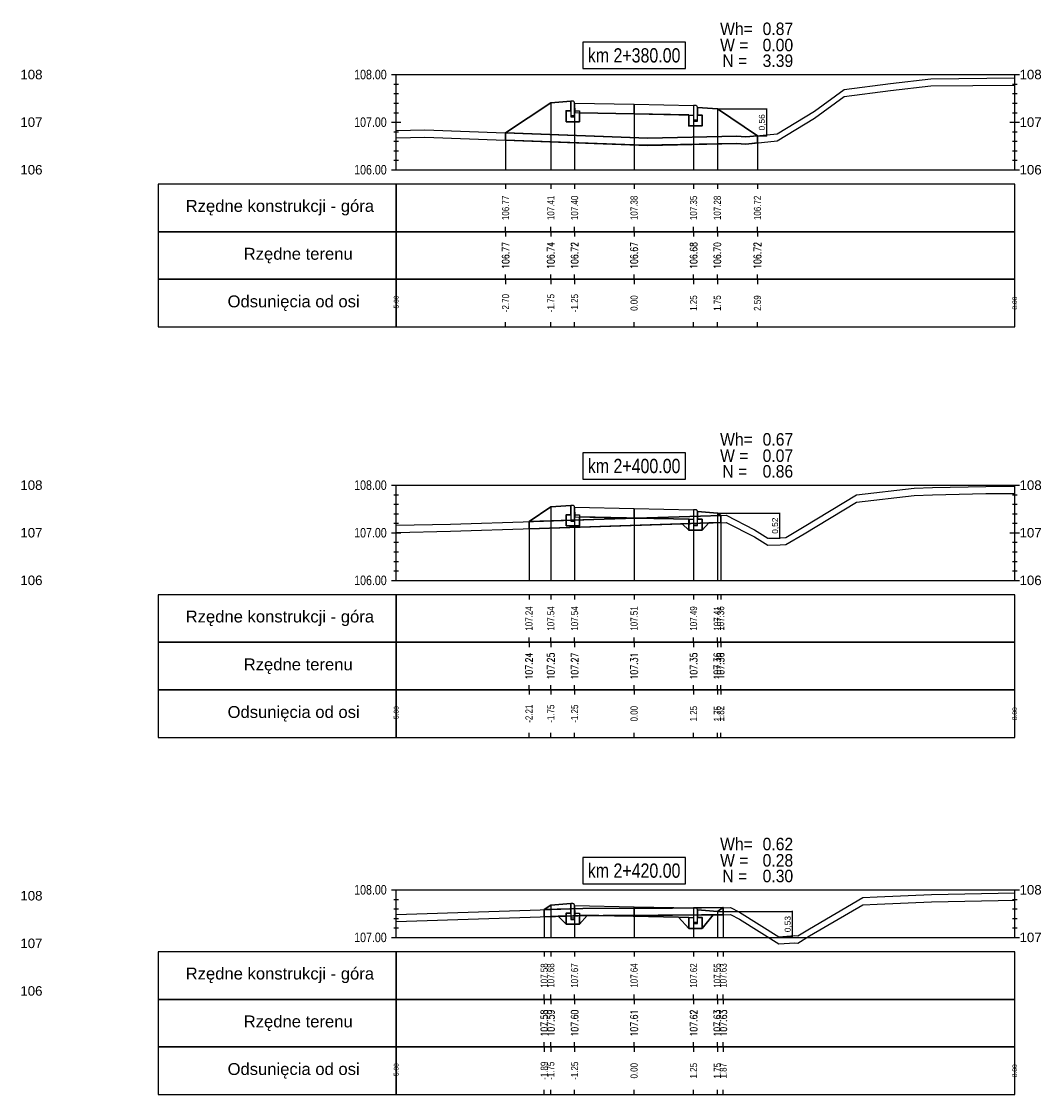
# Model space of a CAD drawing. Extents: x 7537626 to 7538805, y 5722894 to 5725486.
# Tile 26 of 105: x 7538135 to 7538156, y 5725387 to 5725409. Entities that reach past the tile are written whole.
import ezdxf

# ---------------------------------------------------------------- set-up
doc = ezdxf.new("R2010")
doc.units = 0
doc.header["$PDMODE"] = 35
doc.header["$PDSIZE"] = 0.3
for name, color, linetype in [('C-DROGI-PROFILE', 7, 'Continuous'), ('C-DROGI-PROFILE-ETYKIETY', 7, 'Continuous'), ('C-DROGI-PRZEKROJE-ETYKIETY', 7, 'Continuous'), ('C-POPRZECZKA-przekrój', 2, 'Continuous'), ('C-POPRZECZKA-widok', 1, 'Continuous')]:
    doc.layers.add(name, color=color, linetype=linetype)
for name, color, linetype, true_color in [('C-humus', 7, 'Continuous', 0x003df5), ('C-Teren', 7, 'Continuous', 0x008521), ('poprzeczki', 7, 'Continuous', 0x0000d6)]:
    doc.layers.add(name, color=color, linetype=linetype, true_color=true_color)
for name, color, linetype, lineweight, plot in [('D-1.pow. hum.', 7, 'Continuous', 30, False), ('D-2.wykop', 30, 'Continuous', 30, False), ('D-3.nasyp', 4, 'Continuous', 30, False)]:
    doc.layers.add(name, color=color, linetype=linetype, lineweight=lineweight, plot=plot)
doc.layers.add('D-roboty-ziemne-opis', color=2, linetype='Continuous', lineweight=30)
doc.styles.add('2mm08', font='arial.ttf', dxfattribs={"width": 0.8})
doc.styles.add('opis_50', font='arial.ttf', dxfattribs={"height": 0.125})
doc.styles.get("Standard").update_dxf_attribs({"font": 'arial.ttf'})
doc.dimstyles.new('OPIS_50', dxfattribs={"dimscale": 0.5, "dimtxt": 0.125, "dimasz": 0.25, "dimexe": 0.1, "dimexo": 0.15, "dimgap": 0.1, "dimtad": 1, "dimzin": 0, "dimtxsty": 'opis_50', "dimblk": 'ARCHTICK', "dimcen": 0.15, "dimdle": 0.1, "dimaunit": 2, "dimadec": 4, "dimazin": 0, "dimtfac": 1, "dimtmove": 0, "dimatfit": 3, "dimfxl": 1, "dimarcsym": 0})

# ---------------------------------------------------------------- blocks, each defined once
blk = doc.blocks.new('_ArchTick')
at = {"color": 0, "linetype": 'ByBlock', "const_width": 0.15}
blk.add_lwpolyline([(-0.5, -0.5), (0.5, 0.5)], dxfattribs=at)
blk = doc.blocks.new('*D116')
at = {"layer": 'Defpoints', "color": 0, "transparency": 16777216}
for p in [(7538149.601, 5725407.609), (7538150.444, 5725407.047), (7538150.632, 5725407.047)]:
    blk.add_point(p, dxfattribs=at)
at = {"layer": 'poprzeczki', "color": 0, "lineweight": -2, "transparency": 16777216}
for p, q in [((7538149.616, 5725407.609), (7538150.642, 5725407.609)), ((7538150.632, 5725407.619), (7538150.632, 5725407.037)), ((7538150.459, 5725407.047), (7538150.642, 5725407.047))]:
    blk.add_line(p, q, dxfattribs=at)
at = {"layer": 'poprzeczki', "color": 0, "lineweight": -2, "transparency": 16777216, "xscale": 0.025, "yscale": 0.025, "zscale": 0.025}
for p, rotation in [((7538150.632, 5725407.609), 90), ((7538150.632, 5725407.047), 270)]:
    blk.add_blockref('_ArchTick', p, dxfattribs=dict(at, rotation=rotation))
at = {"layer": 'poprzeczki', "color": 0, "transparency": 16777216, "insert": (7538150.547, 5725407.328), "char_height": 0.125, "attachment_point": 5, "rotation": 90, "style": 'opis_50'}
blk.add_mtext('0,56', dxfattribs=at)
blk = doc.blocks.new('*D117')
at = {"layer": 'Defpoints', "color": 0, "transparency": 16777216}
for p in [(7538149.601, 5725399.118), (7538150.659, 5725398.594), (7538150.91, 5725398.594)]:
    blk.add_point(p, dxfattribs=at)
at = {"layer": 'poprzeczki', "color": 0, "lineweight": -2, "transparency": 16777216}
for p, q in [((7538149.616, 5725399.118), (7538150.92, 5725399.118)), ((7538150.91, 5725399.128), (7538150.91, 5725398.584)), ((7538150.674, 5725398.594), (7538150.92, 5725398.594))]:
    blk.add_line(p, q, dxfattribs=at)
at = {"layer": 'poprzeczki', "color": 0, "lineweight": -2, "transparency": 16777216, "xscale": 0.025, "yscale": 0.025, "zscale": 0.025}
for p, rotation in [((7538150.91, 5725399.118), 90), ((7538150.91, 5725398.594), 270)]:
    blk.add_blockref('_ArchTick', p, dxfattribs=dict(at, rotation=rotation))
at = {"layer": 'poprzeczki', "color": 0, "transparency": 16777216, "insert": (7538150.825, 5725398.856), "char_height": 0.125, "attachment_point": 5, "rotation": 90, "style": 'opis_50'}
blk.add_mtext('0,52', dxfattribs=at)
blk = doc.blocks.new('*D118')
at = {"layer": 'Defpoints', "color": 0, "transparency": 16777216}
for p in [(7538149.601, 5725390.752), (7538150.891, 5725390.22), (7538151.175, 5725390.22)]:
    blk.add_point(p, dxfattribs=at)
at = {"layer": 'poprzeczki', "color": 0, "lineweight": -2, "transparency": 16777216}
for p, q in [((7538149.616, 5725390.752), (7538151.185, 5725390.752)), ((7538151.175, 5725390.762), (7538151.175, 5725390.21)), ((7538150.906, 5725390.22), (7538151.185, 5725390.22))]:
    blk.add_line(p, q, dxfattribs=at)
at = {"layer": 'poprzeczki', "color": 0, "lineweight": -2, "transparency": 16777216, "xscale": 0.025, "yscale": 0.025, "zscale": 0.025}
for p, rotation in [((7538151.175, 5725390.752), 90), ((7538151.175, 5725390.22), 270)]:
    blk.add_blockref('_ArchTick', p, dxfattribs=dict(at, rotation=rotation))
at = {"layer": 'poprzeczki', "color": 0, "transparency": 16777216, "insert": (7538151.09, 5725390.486), "char_height": 0.125, "attachment_point": 5, "rotation": 90, "style": 'opis_50'}
blk.add_mtext('0,53', dxfattribs=at)

msp = doc.modelspace()

# ---------------------------------------------------------------- linework, layer by layer
at = {"layer": 'C-DROGI-PROFILE', "color": 7, "linetype": 'Continuous', "lineweight": -3}
for p, q in [((7538145.151, 5725406.031), (7538145.151, 5725405.931)), ((7538146.101, 5725406.031), (7538146.101, 5725405.931)), ((7538146.601, 5725406.031), (7538146.601, 5725405.931)), ((7538147.851, 5725406.031), (7538147.851, 5725405.931)), ((7538149.101, 5725406.031), (7538149.101, 5725405.931)), ((7538149.601, 5725406.031), (7538149.601, 5725405.931)), ((7538150.444, 5725406.031), (7538150.444, 5725405.931)), ((7538145.151, 5725405.031), (7538145.151, 5725405.131)), ((7538145.151, 5725405.031), (7538145.151, 5725404.931)), ((7538146.101, 5725405.031), (7538146.101, 5725405.131)), ((7538146.101, 5725405.031), (7538146.101, 5725404.931)), ((7538146.601, 5725405.031), (7538146.601, 5725405.131)), ((7538146.601, 5725405.031), (7538146.601, 5725404.931)), ((7538147.851, 5725405.031), (7538147.851, 5725405.131)), ((7538147.851, 5725405.031), (7538147.851, 5725404.931)), ((7538149.101, 5725405.031), (7538149.101, 5725405.131)), ((7538149.101, 5725405.031), (7538149.101, 5725404.931)), ((7538149.601, 5725405.031), (7538149.601, 5725405.131)), ((7538149.601, 5725405.031), (7538149.601, 5725404.931)), ((7538150.444, 5725405.031), (7538150.444, 5725405.131)), ((7538150.444, 5725405.031), (7538150.444, 5725404.931)), ((7538145.151, 5725404.031), (7538145.151, 5725404.131)), ((7538146.101, 5725404.031), (7538146.101, 5725404.131)), ((7538146.601, 5725404.031), (7538146.601, 5725404.131)), ((7538147.851, 5725404.031), (7538147.851, 5725404.131)), ((7538149.101, 5725404.031), (7538149.101, 5725404.131)), ((7538149.601, 5725404.031), (7538149.601, 5725404.131)), ((7538150.444, 5725404.031), (7538150.444, 5725404.131)), ((7538145.151, 5725404.031), (7538145.151, 5725403.931)), ((7538146.101, 5725404.031), (7538146.101, 5725403.931)), ((7538146.601, 5725404.031), (7538146.601, 5725403.931)), ((7538147.851, 5725404.031), (7538147.851, 5725403.931)), ((7538149.101, 5725404.031), (7538149.101, 5725403.931)), ((7538149.601, 5725404.031), (7538149.601, 5725403.931)), ((7538150.444, 5725404.031), (7538150.444, 5725403.931)), ((7538145.151, 5725403.031), (7538145.151, 5725403.131)), ((7538146.101, 5725403.031), (7538146.101, 5725403.131)), ((7538146.601, 5725403.031), (7538146.601, 5725403.131)), ((7538147.851, 5725403.031), (7538147.851, 5725403.131)), ((7538149.101, 5725403.031), (7538149.101, 5725403.131)), ((7538149.601, 5725403.031), (7538149.601, 5725403.131)), ((7538150.444, 5725403.031), (7538150.444, 5725403.131)), ((7538145.642, 5725397.406), (7538145.642, 5725397.306)), ((7538146.101, 5725397.406), (7538146.101, 5725397.306)), ((7538146.601, 5725397.406), (7538146.601, 5725397.306)), ((7538147.851, 5725397.406), (7538147.851, 5725397.306)), ((7538149.101, 5725397.406), (7538149.101, 5725397.306)), ((7538149.601, 5725397.406), (7538149.601, 5725397.306)), ((7538149.671, 5725397.406), (7538149.671, 5725397.306)), ((7538145.642, 5725396.406), (7538145.642, 5725396.506)), ((7538145.642, 5725396.406), (7538145.642, 5725396.306)), ((7538146.101, 5725396.406), (7538146.101, 5725396.506)), ((7538146.101, 5725396.406), (7538146.101, 5725396.306)), ((7538146.601, 5725396.406), (7538146.601, 5725396.506)), ((7538146.601, 5725396.406), (7538146.601, 5725396.306)), ((7538147.851, 5725396.406), (7538147.851, 5725396.506)), ((7538147.851, 5725396.406), (7538147.851, 5725396.306)), ((7538149.101, 5725396.406), (7538149.101, 5725396.506)), ((7538149.101, 5725396.406), (7538149.101, 5725396.306)), ((7538149.601, 5725396.406), (7538149.601, 5725396.506)), ((7538149.601, 5725396.406), (7538149.601, 5725396.306)), ((7538149.671, 5725396.406), (7538149.671, 5725396.506)), ((7538149.671, 5725396.406), (7538149.671, 5725396.306)), ((7538145.642, 5725395.406), (7538145.642, 5725395.506)), ((7538146.101, 5725395.406), (7538146.101, 5725395.506)), ((7538146.601, 5725395.406), (7538146.601, 5725395.506)), ((7538147.851, 5725395.406), (7538147.851, 5725395.506)), ((7538149.101, 5725395.406), (7538149.101, 5725395.506)), ((7538149.601, 5725395.406), (7538149.601, 5725395.506)), ((7538149.671, 5725395.406), (7538149.671, 5725395.506)), ((7538145.642, 5725395.406), (7538145.642, 5725395.306)), ((7538146.101, 5725395.406), (7538146.101, 5725395.306)), ((7538146.601, 5725395.406), (7538146.601, 5725395.306)), ((7538147.851, 5725395.406), (7538147.851, 5725395.306)), ((7538149.101, 5725395.406), (7538149.101, 5725395.306)), ((7538149.601, 5725395.406), (7538149.601, 5725395.306)), ((7538149.671, 5725395.406), (7538149.671, 5725395.306)), ((7538145.642, 5725394.406), (7538145.642, 5725394.506)), ((7538146.101, 5725394.406), (7538146.101, 5725394.506)), ((7538146.601, 5725394.406), (7538146.601, 5725394.506)), ((7538147.851, 5725394.406), (7538147.851, 5725394.506)), ((7538149.101, 5725394.406), (7538149.101, 5725394.506)), ((7538149.601, 5725394.406), (7538149.601, 5725394.506)), ((7538149.671, 5725394.406), (7538149.671, 5725394.506)), ((7538145.963, 5725389.906), (7538145.963, 5725389.806)), ((7538146.101, 5725389.906), (7538146.101, 5725389.806)), ((7538146.601, 5725389.906), (7538146.601, 5725389.806)), ((7538147.851, 5725389.906), (7538147.851, 5725389.806)), ((7538149.101, 5725389.906), (7538149.101, 5725389.806)), ((7538149.601, 5725389.906), (7538149.601, 5725389.806)), ((7538149.724, 5725389.906), (7538149.724, 5725389.806)), ((7538145.963, 5725388.906), (7538145.963, 5725389.006)), ((7538146.101, 5725388.906), (7538146.101, 5725389.006)), ((7538146.601, 5725388.906), (7538146.601, 5725389.006)), ((7538147.851, 5725388.906), (7538147.851, 5725389.006)), ((7538149.101, 5725388.906), (7538149.101, 5725389.006)), ((7538149.601, 5725388.906), (7538149.601, 5725389.006)), ((7538149.724, 5725388.906), (7538149.724, 5725389.006)), ((7538145.963, 5725388.906), (7538145.963, 5725388.806)), ((7538146.101, 5725388.906), (7538146.101, 5725388.806)), ((7538146.601, 5725388.906), (7538146.601, 5725388.806)), ((7538147.851, 5725388.906), (7538147.851, 5725388.806)), ((7538149.101, 5725388.906), (7538149.101, 5725388.806)), ((7538149.601, 5725388.906), (7538149.601, 5725388.806)), ((7538149.724, 5725388.906), (7538149.724, 5725388.806)), ((7538145.963, 5725387.906), (7538145.963, 5725388.006)), ((7538145.963, 5725387.906), (7538145.963, 5725387.806)), ((7538146.101, 5725387.906), (7538146.101, 5725388.006)), ((7538146.101, 5725387.906), (7538146.101, 5725387.806)), ((7538146.601, 5725387.906), (7538146.601, 5725388.006)), ((7538146.601, 5725387.906), (7538146.601, 5725387.806)), ((7538147.851, 5725387.906), (7538147.851, 5725388.006)), ((7538147.851, 5725387.906), (7538147.851, 5725387.806)), ((7538149.101, 5725387.906), (7538149.101, 5725388.006)), ((7538149.101, 5725387.906), (7538149.101, 5725387.806)), ((7538149.601, 5725387.906), (7538149.601, 5725388.006)), ((7538149.601, 5725387.906), (7538149.601, 5725387.806)), ((7538149.724, 5725387.906), (7538149.724, 5725388.006)), ((7538149.724, 5725387.906), (7538149.724, 5725387.806)), ((7538145.963, 5725386.906), (7538145.963, 5725387.006)), ((7538146.101, 5725386.906), (7538146.101, 5725387.006)), ((7538146.601, 5725386.906), (7538146.601, 5725387.006)), ((7538147.851, 5725386.906), (7538147.851, 5725387.006)), ((7538149.101, 5725386.906), (7538149.101, 5725387.006)), ((7538149.601, 5725386.906), (7538149.601, 5725387.006)), ((7538149.724, 5725386.906), (7538149.724, 5725387.006))]:
    msp.add_line(p, q, dxfattribs=at)
at = {"layer": 'C-DROGI-PROFILE', "color": 1, "linetype": 'Continuous', "lineweight": -3}
for points in [[(7538142.851, 5725405.031), (7538142.851, 5725406.031), (7538137.851, 5725406.031), (7538137.851, 5725405.031)], [(7538142.851, 5725405.031), (7538155.851, 5725405.031), (7538155.851, 5725406.031), (7538142.851, 5725406.031)], [(7538142.851, 5725404.031), (7538142.851, 5725405.031), (7538137.851, 5725405.031), (7538137.851, 5725404.031)], [(7538142.851, 5725404.031), (7538155.851, 5725404.031), (7538155.851, 5725405.031), (7538142.851, 5725405.031)], [(7538142.851, 5725403.031), (7538142.851, 5725404.031), (7538137.851, 5725404.031), (7538137.851, 5725403.031)], [(7538142.851, 5725403.031), (7538155.851, 5725403.031), (7538155.851, 5725404.031), (7538142.851, 5725404.031)], [(7538142.851, 5725396.406), (7538142.851, 5725397.406), (7538137.851, 5725397.406), (7538137.851, 5725396.406)], [(7538142.851, 5725396.406), (7538155.851, 5725396.406), (7538155.851, 5725397.406), (7538142.851, 5725397.406)], [(7538142.851, 5725395.406), (7538142.851, 5725396.406), (7538137.851, 5725396.406), (7538137.851, 5725395.406)], [(7538142.851, 5725395.406), (7538155.851, 5725395.406), (7538155.851, 5725396.406), (7538142.851, 5725396.406)], [(7538142.851, 5725394.406), (7538142.851, 5725395.406), (7538137.851, 5725395.406), (7538137.851, 5725394.406)], [(7538142.851, 5725394.406), (7538155.851, 5725394.406), (7538155.851, 5725395.406), (7538142.851, 5725395.406)], [(7538142.851, 5725388.906), (7538142.851, 5725389.906), (7538137.851, 5725389.906), (7538137.851, 5725388.906)], [(7538142.851, 5725388.906), (7538155.851, 5725388.906), (7538155.851, 5725389.906), (7538142.851, 5725389.906)], [(7538142.851, 5725387.906), (7538142.851, 5725388.906), (7538137.851, 5725388.906), (7538137.851, 5725387.906)], [(7538142.851, 5725387.906), (7538155.851, 5725387.906), (7538155.851, 5725388.906), (7538142.851, 5725388.906)], [(7538142.851, 5725386.906), (7538142.851, 5725387.906), (7538137.851, 5725387.906), (7538137.851, 5725386.906)], [(7538142.851, 5725386.906), (7538155.851, 5725386.906), (7538155.851, 5725387.906), (7538142.851, 5725387.906)]]:
    msp.add_3dface(points, dxfattribs=at)
at = {"layer": 'C-DROGI-PRZEKROJE-ETYKIETY', "color": 1, "linetype": 'Continuous', "lineweight": -3}
for p, q in [((7538146.101, 5725407.739), (7538146.101, 5725406.331)), ((7538146.601, 5725407.732), (7538146.601, 5725406.331)), ((7538147.851, 5725407.707), (7538147.851, 5725406.331)), ((7538149.101, 5725407.682), (7538149.101, 5725406.331)), ((7538149.601, 5725407.609), (7538149.601, 5725406.331)), ((7538145.151, 5725407.106), (7538145.151, 5725406.331)), ((7538150.444, 5725407.047), (7538150.444, 5725406.331)), ((7538146.101, 5725399.248), (7538146.101, 5725397.706)), ((7538146.601, 5725399.241), (7538146.601, 5725397.706)), ((7538147.851, 5725399.216), (7538147.851, 5725397.706)), ((7538149.101, 5725399.191), (7538149.101, 5725397.706)), ((7538149.601, 5725399.118), (7538149.601, 5725397.706)), ((7538145.642, 5725398.942), (7538145.642, 5725397.706)), ((7538149.671, 5725399.071), (7538149.671, 5725397.706)), ((7538145.963, 5725390.79), (7538145.963, 5725390.206)), ((7538146.101, 5725390.882), (7538146.101, 5725390.206)), ((7538146.601, 5725390.876), (7538146.601, 5725390.206)), ((7538147.851, 5725390.851), (7538147.851, 5725390.206)), ((7538149.101, 5725390.826), (7538149.101, 5725390.206)), ((7538149.601, 5725390.752), (7538149.601, 5725390.206)), ((7538149.724, 5725390.834), (7538149.724, 5725390.206))]:
    msp.add_line(p, q, dxfattribs=at)
at = {"layer": 'C-humus'}
for p, q in [((7538153.241, 5725407.996), (7538154.088, 5725408.092)), ((7538154.088, 5725408.092), (7538155.851, 5725408.11)), ((7538151.645, 5725407.416), (7538152.268, 5725407.871)), ((7538152.268, 5725407.871), (7538153.241, 5725407.996)), ((7538150.86, 5725406.939), (7538151.645, 5725407.416)), ((7538142.851, 5725407.005), (7538143.453, 5725407.019)), ((7538143.453, 5725407.019), (7538148.139, 5725406.844)), ((7538148.139, 5725406.844), (7538150.006, 5725406.886)), ((7538150.006, 5725406.886), (7538150.199, 5725406.872)), ((7538150.199, 5725406.872), (7538150.86, 5725406.939)), ((7538154.12, 5725399.507), (7538155.241, 5725399.529)), ((7538155.241, 5725399.529), (7538155.851, 5725399.535)), ((7538151.425, 5725398.685), (7538152.525, 5725399.353)), ((7538152.525, 5725399.353), (7538153.734, 5725399.491)), ((7538153.734, 5725399.491), (7538154.12, 5725399.507)), ((7538145.736, 5725398.795), (7538148.692, 5725398.892)), ((7538148.692, 5725398.892), (7538149.784, 5725398.924)), ((7538149.784, 5725398.924), (7538150.38, 5725398.619)), ((7538142.851, 5725398.714), (7538143.991, 5725398.74)), ((7538143.991, 5725398.74), (7538145.736, 5725398.795)), ((7538151.039, 5725398.459), (7538151.425, 5725398.685)), ((7538150.38, 5725398.619), (7538150.659, 5725398.444)), ((7538150.659, 5725398.444), (7538150.924, 5725398.451)), ((7538150.924, 5725398.451), (7538151.039, 5725398.459)), ((7538154.1, 5725390.956), (7538155.851, 5725390.991)), ((7538151.54, 5725390.237), (7538152.661, 5725390.893)), ((7538152.661, 5725390.893), (7538152.956, 5725390.908)), ((7538152.956, 5725390.908), (7538154.1, 5725390.956)), ((7538142.851, 5725390.541), (7538146.745, 5725390.665)), ((7538146.745, 5725390.665), (7538148.658, 5725390.673)), ((7538148.658, 5725390.673), (7538149.876, 5725390.686)), ((7538149.876, 5725390.686), (7538150.065, 5725390.588)), ((7538150.065, 5725390.588), (7538150.891, 5725390.07)), ((7538150.891, 5725390.07), (7538151.229, 5725390.094)), ((7538151.229, 5725390.094), (7538151.291, 5725390.087)), ((7538151.291, 5725390.087), (7538151.54, 5725390.237))]:
    msp.add_line(p, q, dxfattribs=at)
at = {"layer": 'C-POPRZECZKA-przekrój', "color": 2, "linetype": 'Continuous', "lineweight": -3}
for p, q in [((7538145.151, 5725407.106), (7538146.101, 5725407.739)), ((7538146.101, 5725407.739), (7538146.521, 5725407.772)), ((7538146.561, 5725407.772), (7538146.521, 5725407.772)), ((7538146.521, 5725407.772), (7538146.521, 5725407.442)), ((7538146.566, 5725407.772), (7538146.561, 5725407.772)), ((7538146.575, 5725407.77), (7538146.566, 5725407.772)), ((7538146.583, 5725407.765), (7538146.575, 5725407.77)), ((7538146.589, 5725407.761), (7538146.583, 5725407.765)), ((7538146.593, 5725407.755), (7538146.589, 5725407.761)), ((7538146.598, 5725407.748), (7538146.593, 5725407.755)), ((7538146.6, 5725407.74), (7538146.598, 5725407.748)), ((7538146.601, 5725407.732), (7538146.6, 5725407.74)), ((7538146.601, 5725407.732), (7538147.851, 5725407.707)), ((7538146.601, 5725407.732), (7538146.602, 5725407.532)), ((7538146.601, 5725407.442), (7538146.601, 5725407.732)), ((7538146.601, 5725407.732), (7538146.601, 5725407.572)), ((7538147.851, 5725407.507), (7538147.851, 5725407.707)), ((7538147.851, 5725407.707), (7538149.101, 5725407.682)), ((7538149.101, 5725407.682), (7538149.1, 5725407.482)), ((7538149.141, 5725407.682), (7538149.101, 5725407.682)), ((7538149.101, 5725407.682), (7538149.101, 5725407.352)), ((7538149.146, 5725407.682), (7538149.141, 5725407.682)), ((7538149.155, 5725407.68), (7538149.146, 5725407.682)), ((7538149.163, 5725407.675), (7538149.155, 5725407.68)), ((7538149.169, 5725407.671), (7538149.163, 5725407.675)), ((7538149.173, 5725407.665), (7538149.169, 5725407.671)), ((7538149.178, 5725407.658), (7538149.173, 5725407.665)), ((7538149.18, 5725407.65), (7538149.178, 5725407.658)), ((7538149.181, 5725407.642), (7538149.18, 5725407.65)), ((7538149.181, 5725407.352), (7538149.181, 5725407.642)), ((7538149.181, 5725407.642), (7538149.181, 5725407.482)), ((7538149.181, 5725407.642), (7538149.601, 5725407.609)), ((7538146.421, 5725407.342), (7538146.421, 5725407.572)), ((7538146.421, 5725407.572), (7538146.521, 5725407.572)), ((7538146.521, 5725407.572), (7538146.521, 5725407.472)), ((7538146.521, 5725407.472), (7538146.601, 5725407.472)), ((7538146.521, 5725407.442), (7538146.601, 5725407.442)), ((7538146.601, 5725407.572), (7538146.701, 5725407.572)), ((7538146.602, 5725407.532), (7538147.851, 5725407.507)), ((7538146.701, 5725407.572), (7538146.701, 5725407.342)), ((7538147.851, 5725407.507), (7538149.1, 5725407.482)), ((7538149.001, 5725407.252), (7538149.001, 5725407.482)), ((7538149.001, 5725407.482), (7538149.101, 5725407.482)), ((7538149.101, 5725407.482), (7538149.101, 5725407.382)), ((7538149.181, 5725407.482), (7538149.281, 5725407.482)), ((7538149.281, 5725407.482), (7538149.281, 5725407.252)), ((7538149.601, 5725407.609), (7538150.444, 5725407.047)), ((7538146.701, 5725407.342), (7538146.421, 5725407.342)), ((7538149.281, 5725407.252), (7538149.001, 5725407.252)), ((7538149.101, 5725407.382), (7538149.181, 5725407.382)), ((7538149.101, 5725407.352), (7538149.181, 5725407.352)), ((7538145.642, 5725398.942), (7538146.101, 5725399.248)), ((7538146.101, 5725399.248), (7538146.521, 5725399.281)), ((7538146.421, 5725398.851), (7538146.421, 5725399.081)), ((7538146.421, 5725399.081), (7538146.521, 5725399.081)), ((7538146.561, 5725399.281), (7538146.521, 5725399.281)), ((7538146.521, 5725399.281), (7538146.521, 5725398.951)), ((7538146.521, 5725399.081), (7538146.521, 5725398.981)), ((7538146.566, 5725399.281), (7538146.561, 5725399.281)), ((7538146.575, 5725399.279), (7538146.566, 5725399.281)), ((7538146.583, 5725399.275), (7538146.575, 5725399.279)), ((7538146.589, 5725399.27), (7538146.583, 5725399.275)), ((7538146.593, 5725399.264), (7538146.589, 5725399.27)), ((7538146.598, 5725399.257), (7538146.593, 5725399.264)), ((7538146.6, 5725399.249), (7538146.598, 5725399.257)), ((7538146.601, 5725399.241), (7538146.6, 5725399.249)), ((7538146.601, 5725399.241), (7538147.851, 5725399.216)), ((7538146.601, 5725399.241), (7538146.602, 5725399.041)), ((7538146.601, 5725398.951), (7538146.601, 5725399.241)), ((7538146.601, 5725399.241), (7538146.601, 5725399.081)), ((7538146.601, 5725399.081), (7538146.701, 5725399.081)), ((7538146.701, 5725399.081), (7538146.701, 5725398.851)), ((7538147.851, 5725399.016), (7538147.851, 5725399.216)), ((7538147.851, 5725399.216), (7538149.101, 5725399.191)), ((7538149.101, 5725399.191), (7538149.1, 5725398.991)), ((7538149.141, 5725399.191), (7538149.101, 5725399.191)), ((7538149.101, 5725399.191), (7538149.101, 5725398.861)), ((7538149.146, 5725399.191), (7538149.141, 5725399.191)), ((7538149.155, 5725399.189), (7538149.146, 5725399.191)), ((7538149.163, 5725399.185), (7538149.155, 5725399.189)), ((7538149.169, 5725399.18), (7538149.163, 5725399.185)), ((7538149.173, 5725399.174), (7538149.169, 5725399.18)), ((7538149.178, 5725399.167), (7538149.173, 5725399.174)), ((7538149.18, 5725399.159), (7538149.178, 5725399.167)), ((7538149.181, 5725399.151), (7538149.18, 5725399.159)), ((7538149.181, 5725398.861), (7538149.181, 5725399.151)), ((7538149.181, 5725399.151), (7538149.181, 5725398.991)), ((7538149.181, 5725399.151), (7538149.601, 5725399.118)), ((7538149.601, 5725399.118), (7538149.671, 5725399.071)), ((7538146.701, 5725398.851), (7538146.421, 5725398.851)), ((7538146.521, 5725398.981), (7538146.601, 5725398.981)), ((7538146.521, 5725398.951), (7538146.601, 5725398.951)), ((7538146.602, 5725399.041), (7538147.851, 5725399.016)), ((7538147.851, 5725399.016), (7538149.1, 5725398.991)), ((7538149.001, 5725398.761), (7538149.001, 5725398.991)), ((7538149.001, 5725398.991), (7538149.101, 5725398.991)), ((7538149.101, 5725398.991), (7538149.101, 5725398.891)), ((7538149.101, 5725398.891), (7538149.181, 5725398.891)), ((7538149.101, 5725398.861), (7538149.181, 5725398.861)), ((7538149.181, 5725398.991), (7538149.281, 5725398.991)), ((7538149.281, 5725398.991), (7538149.281, 5725398.761)), ((7538149.281, 5725398.761), (7538149.001, 5725398.761)), ((7538145.963, 5725390.79), (7538146.101, 5725390.882)), ((7538146.101, 5725390.882), (7538146.521, 5725390.916)), ((7538146.561, 5725390.916), (7538146.521, 5725390.916)), ((7538146.521, 5725390.916), (7538146.521, 5725390.586)), ((7538146.566, 5725390.915), (7538146.561, 5725390.916)), ((7538146.575, 5725390.913), (7538146.566, 5725390.915)), ((7538146.583, 5725390.909), (7538146.575, 5725390.913)), ((7538146.589, 5725390.904), (7538146.583, 5725390.909)), ((7538146.593, 5725390.899), (7538146.589, 5725390.904)), ((7538146.598, 5725390.891), (7538146.593, 5725390.899)), ((7538146.6, 5725390.883), (7538146.598, 5725390.891)), ((7538146.601, 5725390.876), (7538146.6, 5725390.883)), ((7538146.601, 5725390.876), (7538147.851, 5725390.851)), ((7538146.601, 5725390.876), (7538146.602, 5725390.676)), ((7538146.601, 5725390.586), (7538146.601, 5725390.876)), ((7538146.601, 5725390.876), (7538146.601, 5725390.716)), ((7538147.851, 5725390.651), (7538147.851, 5725390.851)), ((7538147.851, 5725390.851), (7538149.101, 5725390.826)), ((7538149.101, 5725390.826), (7538149.1, 5725390.626)), ((7538149.141, 5725390.826), (7538149.101, 5725390.826)), ((7538149.101, 5725390.826), (7538149.101, 5725390.496)), ((7538149.146, 5725390.825), (7538149.141, 5725390.826)), ((7538149.155, 5725390.823), (7538149.146, 5725390.825)), ((7538149.163, 5725390.819), (7538149.155, 5725390.823)), ((7538149.169, 5725390.814), (7538149.163, 5725390.819)), ((7538149.173, 5725390.809), (7538149.169, 5725390.814)), ((7538149.178, 5725390.801), (7538149.173, 5725390.809)), ((7538149.18, 5725390.793), (7538149.178, 5725390.801)), ((7538149.181, 5725390.786), (7538149.18, 5725390.793)), ((7538149.181, 5725390.496), (7538149.181, 5725390.786)), ((7538149.181, 5725390.786), (7538149.181, 5725390.626)), ((7538149.181, 5725390.786), (7538149.601, 5725390.752)), ((7538149.601, 5725390.752), (7538149.724, 5725390.834)), ((7538146.421, 5725390.486), (7538146.421, 5725390.716)), ((7538146.421, 5725390.716), (7538146.521, 5725390.716)), ((7538146.521, 5725390.716), (7538146.521, 5725390.616)), ((7538146.521, 5725390.616), (7538146.601, 5725390.616)), ((7538146.521, 5725390.586), (7538146.601, 5725390.586)), ((7538146.601, 5725390.716), (7538146.701, 5725390.716)), ((7538146.602, 5725390.676), (7538147.851, 5725390.651)), ((7538146.701, 5725390.716), (7538146.701, 5725390.486)), ((7538147.851, 5725390.651), (7538149.1, 5725390.626)), ((7538149.001, 5725390.396), (7538149.001, 5725390.626)), ((7538149.001, 5725390.626), (7538149.101, 5725390.626)), ((7538149.101, 5725390.626), (7538149.101, 5725390.526)), ((7538149.101, 5725390.526), (7538149.181, 5725390.526)), ((7538149.181, 5725390.626), (7538149.281, 5725390.626)), ((7538149.281, 5725390.626), (7538149.281, 5725390.396)), ((7538146.701, 5725390.486), (7538146.421, 5725390.486)), ((7538149.281, 5725390.396), (7538149.001, 5725390.396)), ((7538149.101, 5725390.496), (7538149.181, 5725390.496))]:
    msp.add_line(p, q, dxfattribs=at)
at = {"layer": 'C-POPRZECZKA-widok', "color": 1, "linetype": 'Continuous', "lineweight": -3}
for p, q in [((7538142.751, 5725408.331), (7538155.951, 5725408.331)), ((7538142.851, 5725406.331), (7538142.851, 5725408.331)), ((7538155.851, 5725406.331), (7538155.851, 5725408.331)), ((7538142.801, 5725408.131), (7538142.901, 5725408.131)), ((7538155.801, 5725408.131), (7538155.901, 5725408.131)), ((7538142.801, 5725407.931), (7538142.901, 5725407.931)), ((7538155.801, 5725407.931), (7538155.901, 5725407.931)), ((7538142.801, 5725407.731), (7538142.901, 5725407.731)), ((7538155.801, 5725407.731), (7538155.901, 5725407.731)), ((7538142.801, 5725407.531), (7538142.901, 5725407.531)), ((7538155.801, 5725407.531), (7538155.901, 5725407.531)), ((7538142.751, 5725407.331), (7538142.951, 5725407.331)), ((7538142.801, 5725407.331), (7538142.901, 5725407.331)), ((7538155.751, 5725407.331), (7538155.951, 5725407.331)), ((7538155.801, 5725407.331), (7538155.901, 5725407.331)), ((7538142.801, 5725407.131), (7538142.901, 5725407.131)), ((7538155.801, 5725407.131), (7538155.901, 5725407.131)), ((7538142.801, 5725406.931), (7538142.901, 5725406.931)), ((7538155.801, 5725406.931), (7538155.901, 5725406.931)), ((7538142.801, 5725406.731), (7538142.901, 5725406.731)), ((7538142.801, 5725406.531), (7538142.901, 5725406.531)), ((7538155.801, 5725406.731), (7538155.901, 5725406.731)), ((7538155.801, 5725406.531), (7538155.901, 5725406.531)), ((7538142.751, 5725406.331), (7538155.951, 5725406.331)), ((7538142.751, 5725399.706), (7538155.951, 5725399.706)), ((7538142.851, 5725397.706), (7538142.851, 5725399.706)), ((7538155.851, 5725397.706), (7538155.851, 5725399.706)), ((7538142.801, 5725399.506), (7538142.901, 5725399.506)), ((7538142.801, 5725399.306), (7538142.901, 5725399.306)), ((7538155.801, 5725399.506), (7538155.901, 5725399.506)), ((7538155.801, 5725399.306), (7538155.901, 5725399.306)), ((7538142.801, 5725399.106), (7538142.901, 5725399.106)), ((7538155.801, 5725399.106), (7538155.901, 5725399.106)), ((7538142.801, 5725398.906), (7538142.901, 5725398.906)), ((7538155.801, 5725398.906), (7538155.901, 5725398.906)), ((7538142.751, 5725398.706), (7538142.951, 5725398.706)), ((7538142.801, 5725398.706), (7538142.901, 5725398.706)), ((7538155.751, 5725398.706), (7538155.951, 5725398.706)), ((7538155.801, 5725398.706), (7538155.901, 5725398.706)), ((7538142.801, 5725398.506), (7538142.901, 5725398.506)), ((7538155.801, 5725398.506), (7538155.901, 5725398.506)), ((7538142.801, 5725398.306), (7538142.901, 5725398.306)), ((7538155.801, 5725398.306), (7538155.901, 5725398.306)), ((7538142.801, 5725398.106), (7538142.901, 5725398.106)), ((7538155.801, 5725398.106), (7538155.901, 5725398.106)), ((7538142.801, 5725397.906), (7538142.901, 5725397.906)), ((7538155.801, 5725397.906), (7538155.901, 5725397.906)), ((7538142.751, 5725397.706), (7538155.951, 5725397.706)), ((7538142.751, 5725391.206), (7538155.951, 5725391.206)), ((7538142.851, 5725390.206), (7538142.851, 5725391.206)), ((7538155.851, 5725390.206), (7538155.851, 5725391.206)), ((7538142.801, 5725391.006), (7538142.901, 5725391.006)), ((7538155.801, 5725391.006), (7538155.901, 5725391.006)), ((7538142.801, 5725390.806), (7538142.901, 5725390.806)), ((7538155.801, 5725390.806), (7538155.901, 5725390.806)), ((7538142.801, 5725390.606), (7538142.901, 5725390.606)), ((7538155.801, 5725390.606), (7538155.901, 5725390.606)), ((7538142.801, 5725390.406), (7538142.901, 5725390.406)), ((7538155.801, 5725390.406), (7538155.901, 5725390.406)), ((7538142.751, 5725390.206), (7538155.951, 5725390.206))]:
    msp.add_line(p, q, dxfattribs=at)
at = {"layer": 'C-POPRZECZKA-widok', "color": 3, "linetype": 'Continuous', "lineweight": -3}
for points in [[(7538146.771, 5725408.456), (7538148.93, 5725408.456), (7538148.93, 5725409.013), (7538146.771, 5725409.013)], [(7538146.771, 5725399.831), (7538148.93, 5725399.831), (7538148.93, 5725400.388), (7538146.771, 5725400.388)], [(7538146.771, 5725391.331), (7538148.93, 5725391.331), (7538148.93, 5725391.888), (7538146.771, 5725391.888)]]:
    msp.add_3dface(points, dxfattribs=at)
at = {"layer": 'C-Teren'}
for p, q in [((7538152.268, 5725408.021), (7538153.241, 5725408.146)), ((7538153.241, 5725408.146), (7538154.088, 5725408.242)), ((7538154.088, 5725408.242), (7538155.851, 5725408.26)), ((7538151.645, 5725407.566), (7538152.268, 5725408.021)), ((7538150.86, 5725407.089), (7538151.645, 5725407.566)), ((7538142.851, 5725407.155), (7538143.453, 5725407.169)), ((7538143.453, 5725407.169), (7538148.139, 5725406.994)), ((7538148.139, 5725406.994), (7538150.006, 5725407.036)), ((7538150.006, 5725407.036), (7538150.199, 5725407.022)), ((7538150.199, 5725407.022), (7538150.86, 5725407.089)), ((7538152.525, 5725399.503), (7538153.734, 5725399.641)), ((7538153.734, 5725399.641), (7538154.12, 5725399.657)), ((7538154.12, 5725399.657), (7538155.241, 5725399.679)), ((7538155.241, 5725399.679), (7538155.851, 5725399.685)), ((7538151.425, 5725398.835), (7538152.525, 5725399.503)), ((7538148.692, 5725399.042), (7538149.784, 5725399.074)), ((7538149.784, 5725399.074), (7538150.38, 5725398.769)), ((7538142.851, 5725398.864), (7538143.991, 5725398.89)), ((7538143.991, 5725398.89), (7538145.736, 5725398.945)), ((7538145.736, 5725398.945), (7538148.692, 5725399.042)), ((7538150.38, 5725398.769), (7538150.659, 5725398.594)), ((7538151.039, 5725398.609), (7538151.425, 5725398.835)), ((7538150.659, 5725398.594), (7538150.924, 5725398.601)), ((7538150.924, 5725398.601), (7538151.039, 5725398.609)), ((7538151.54, 5725390.387), (7538152.661, 5725391.043)), ((7538152.661, 5725391.043), (7538152.956, 5725391.058)), ((7538152.956, 5725391.058), (7538154.1, 5725391.106)), ((7538154.1, 5725391.106), (7538155.851, 5725391.141)), ((7538142.851, 5725390.691), (7538146.745, 5725390.815)), ((7538146.745, 5725390.815), (7538148.658, 5725390.823)), ((7538148.658, 5725390.823), (7538149.876, 5725390.836)), ((7538149.876, 5725390.836), (7538150.065, 5725390.738)), ((7538150.065, 5725390.738), (7538150.891, 5725390.22)), ((7538151.291, 5725390.237), (7538151.54, 5725390.387)), ((7538150.891, 5725390.22), (7538151.229, 5725390.244)), ((7538151.229, 5725390.244), (7538151.291, 5725390.237))]:
    msp.add_line(p, q, dxfattribs=at)
at = {"layer": 'D-1.pow. hum.'}
for points in [[(7538145.151, 5725407.106), (7538145.151, 5725406.956), (7538148.039, 5725406.848), (7538150.006, 5725406.886), (7538150.199, 5725406.872), (7538150.444, 5725406.897), (7538150.444, 5725407.047), (7538150.199, 5725407.022), (7538150.006, 5725407.036), (7538148.139, 5725406.994), (7538145.151, 5725407.106)], [(7538145.642, 5725398.942), (7538145.642, 5725398.792), (7538149.671, 5725398.921), (7538149.671, 5725399.071), (7538149.249, 5725399.058), (7538145.642, 5725398.942)], [(7538145.963, 5725390.79), (7538145.963, 5725390.64), (7538146.67, 5725390.663), (7538149.267, 5725390.679), (7538149.724, 5725390.679), (7538149.724, 5725390.834), (7538148.508, 5725390.822), (7538146.771, 5725390.815), (7538145.963, 5725390.79)]]:
    msp.add_lwpolyline(points, dxfattribs=at)
at = {"layer": 'D-2.wykop'}
for points in [[(7538148.862, 5725398.897), (7538149.001, 5725398.761), (7538149.281, 5725398.761), (7538149.423, 5725398.913), (7538148.862, 5725398.897)], [(7538146.258, 5725390.65), (7538146.421, 5725390.486), (7538146.701, 5725390.486), (7538146.864, 5725390.664), (7538146.258, 5725390.65)], [(7538147.2, 5725390.664), (7538148.786, 5725390.632), (7538149.001, 5725390.396), (7538149.281, 5725390.396), (7538149.511, 5725390.679), (7538147.2, 5725390.664)]]:
    msp.add_lwpolyline(points, dxfattribs=at)
at = {"layer": 'D-3.nasyp'}
for points in [[(7538146.421, 5725407.342), (7538146.421, 5725407.572), (7538146.521, 5725407.572), (7538146.521, 5725407.772), (7538146.101, 5725407.739), (7538145.151, 5725407.106), (7538145.151, 5725406.956), (7538148.039, 5725406.848), (7538150.006, 5725406.886), (7538150.199, 5725406.872), (7538150.444, 5725406.897), (7538150.444, 5725407.047), (7538149.601, 5725407.609), (7538149.181, 5725407.642), (7538149.181, 5725407.482), (7538149.281, 5725407.482), (7538149.281, 5725407.252), (7538149.001, 5725407.252), (7538149.001, 5725407.484), (7538146.701, 5725407.53), (7538146.701, 5725407.342), (7538146.421, 5725407.342)], [(7538146.421, 5725398.851), (7538146.421, 5725399.081), (7538146.521, 5725399.081), (7538146.521, 5725399.281), (7538146.101, 5725399.248), (7538145.642, 5725398.942), (7538145.642, 5725398.792), (7538148.864, 5725398.895), (7538149.001, 5725398.761), (7538149.005, 5725398.993), (7538146.701, 5725399.039), (7538146.701, 5725398.851), (7538146.421, 5725398.851)], [(7538149.181, 5725399.146), (7538149.181, 5725398.991), (7538149.281, 5725398.991), (7538149.281, 5725398.761), (7538149.424, 5725398.914), (7538149.671, 5725398.921), (7538149.671, 5725399.071), (7538149.601, 5725399.118), (7538149.181, 5725399.151), (7538149.181, 5725399.146)], [(7538146.421, 5725390.486), (7538146.421, 5725390.716), (7538146.521, 5725390.716), (7538146.521, 5725390.916), (7538146.101, 5725390.882), (7538145.963, 5725390.79), (7538145.963, 5725390.64), (7538146.258, 5725390.65), (7538146.421, 5725390.486)], [(7538149.281, 5725390.396), (7538149.513, 5725390.682), (7538149.724, 5725390.679), (7538149.722, 5725390.834), (7538149.601, 5725390.752), (7538149.18, 5725390.789), (7538149.181, 5725390.641), (7538149.181, 5725390.626), (7538149.281, 5725390.626), (7538149.281, 5725390.396)], [(7538146.701, 5725390.674), (7538146.701, 5725390.486), (7538146.864, 5725390.664), (7538147.112, 5725390.665), (7538146.701, 5725390.674)], [(7538148.786, 5725390.632), (7538149.001, 5725390.396), (7538149.001, 5725390.626), (7538148.786, 5725390.632)]]:
    msp.add_lwpolyline(points, dxfattribs=at)

# ---------------------------------------------------------------- texts
at = {"layer": 'C-DROGI-PROFILE', "color": 2}
for s, p in [('Rzędne konstrukcji - góra', (7538138.426, 5725405.448)), ('Rzędne terenu', (7538139.646, 5725404.442)), ('Odsunięcia od osi', (7538139.307, 5725403.442)), ('Rzędne konstrukcji - góra', (7538138.426, 5725396.823)), ('Rzędne terenu', (7538139.646, 5725395.817)), ('Odsunięcia od osi', (7538139.307, 5725394.817)), ('Rzędne konstrukcji - góra', (7538138.426, 5725389.323)), ('Rzędne terenu', (7538139.646, 5725388.317)), ('Odsunięcia od osi', (7538139.307, 5725387.317))]:
    msp.add_text(s, height=0.25, dxfattribs=at).set_placement(p)
at = {"layer": 'C-DROGI-PROFILE-ETYKIETY', "color": 1, "linetype": 'Continuous', "lineweight": -3, "char_height": 0.15, "attachment_point": 5, "rotation": 90, "style": '2mm08'}
for s, insert in [('106.77', (7538145.151, 5725405.531)), ('107.41', (7538146.101, 5725405.531)), ('107.40', (7538146.601, 5725405.531)), ('107.38', (7538147.851, 5725405.531)), ('107.35', (7538149.101, 5725405.531)), ('107.28', (7538149.601, 5725405.531)), ('106.72', (7538150.444, 5725405.531)), ('{\\Fsimplex.shx|c238;106.77}', (7538145.151, 5725404.531)), ('{\\Fsimplex.shx|c238;106.74}', (7538146.101, 5725404.531)), ('{\\Fsimplex.shx|c238;106.72}', (7538146.601, 5725404.531)), ('{\\Fsimplex.shx|c238;106.67}', (7538147.851, 5725404.531)), ('{\\Fsimplex.shx|c238;106.68}', (7538149.101, 5725404.531)), ('{\\Fsimplex.shx|c238;106.70}', (7538149.601, 5725404.531)), ('{\\Fsimplex.shx|c238;106.72}', (7538150.444, 5725404.531)), ('-2.70', (7538145.151, 5725403.531)), ('-1.75', (7538146.101, 5725403.531)), ('-1.25', (7538146.601, 5725403.531)), ('0.00', (7538147.851, 5725403.531)), ('1.25', (7538149.101, 5725403.531)), ('1.75', (7538149.601, 5725403.531)), ('2.59', (7538150.444, 5725403.531)), ('107.24', (7538145.642, 5725396.906)), ('107.54', (7538146.101, 5725396.906)), ('107.54', (7538146.601, 5725396.906)), ('107.51', (7538147.851, 5725396.906)), ('107.49', (7538149.101, 5725396.906)), ('107.41', (7538149.601, 5725396.906)), ('107.36', (7538149.671, 5725396.906)), ('{\\Fsimplex.shx|c238;107.24}', (7538145.642, 5725395.906)), ('{\\Fsimplex.shx|c238;107.25}', (7538146.101, 5725395.906)), ('{\\Fsimplex.shx|c238;107.27}', (7538146.601, 5725395.906)), ('{\\Fsimplex.shx|c238;107.31}', (7538147.851, 5725395.906)), ('{\\Fsimplex.shx|c238;107.35}', (7538149.101, 5725395.906)), ('{\\Fsimplex.shx|c238;107.36}', (7538149.601, 5725395.906)), ('{\\Fsimplex.shx|c238;107.36}', (7538149.671, 5725395.906)), ('-2.21', (7538145.642, 5725394.906)), ('-1.75', (7538146.101, 5725394.906)), ('-1.25', (7538146.601, 5725394.906)), ('0.00', (7538147.851, 5725394.906)), ('1.25', (7538149.101, 5725394.906)), ('1.75', (7538149.601, 5725394.906)), ('1.82', (7538149.671, 5725394.906)), ('107.58', (7538145.963, 5725389.406)), ('107.68', (7538146.101, 5725389.406)), ('107.67', (7538146.601, 5725389.406)), ('107.64', (7538147.851, 5725389.406)), ('107.62', (7538149.101, 5725389.406)), ('107.55', (7538149.601, 5725389.406)), ('107.63', (7538149.724, 5725389.406)), ('{\\Fsimplex.shx|c238;107.58}', (7538145.963, 5725388.406)), ('{\\Fsimplex.shx|c238;107.59}', (7538146.101, 5725388.406)), ('{\\Fsimplex.shx|c238;107.60}', (7538146.601, 5725388.406)), ('{\\Fsimplex.shx|c238;107.61}', (7538147.851, 5725388.406)), ('{\\Fsimplex.shx|c238;107.62}', (7538149.101, 5725388.406)), ('{\\Fsimplex.shx|c238;107.63}', (7538149.601, 5725388.406)), ('{\\Fsimplex.shx|c238;107.63}', (7538149.724, 5725388.406)), ('-1.89', (7538145.963, 5725387.406)), ('-1.75', (7538146.101, 5725387.406)), ('-1.25', (7538146.601, 5725387.406)), ('0.00', (7538147.851, 5725387.406)), ('1.25', (7538149.101, 5725387.406)), ('1.75', (7538149.601, 5725387.406)), ('1.87', (7538149.724, 5725387.406))]:
    msp.add_mtext(s, dxfattribs=dict(at, insert=insert))
at = {"layer": 'C-DROGI-PROFILE-ETYKIETY', "color": 7, "linetype": 'Continuous', "lineweight": -3, "char_height": 0.1, "attachment_point": 5, "rotation": 90, "style": '2mm08'}
for s, insert in [('-5.00', (7538142.851, 5725403.531)), ('8.00', (7538155.851, 5725403.531)), ('-5.00', (7538142.851, 5725394.906)), ('8.00', (7538155.851, 5725394.906)), ('-5.00', (7538142.851, 5725387.406)), ('8.00', (7538155.851, 5725387.406))]:
    msp.add_mtext(s, dxfattribs=dict(at, insert=insert))
at = {"layer": 'C-POPRZECZKA-widok', "color": 3, "linetype": 'Continuous', "lineweight": -3, "char_height": 0.3, "attachment_point": 8, "style": '2mm08'}
for s, insert in [('km 2+380.00', (7538147.851, 5725408.581)), ('km 2+400.00', (7538147.851, 5725399.956)), ('km 2+420.00', (7538147.851, 5725391.456))]:
    msp.add_mtext(s, dxfattribs=dict(at, insert=insert))
at = {"layer": 'C-POPRZECZKA-widok', "color": 1, "linetype": 'Continuous', "lineweight": -3, "char_height": 0.2, "attachment_point": 4}
for s, insert in [('108', (7538134.951, 5725408.331)), ('108', (7538155.951, 5725408.331)), ('107', (7538134.951, 5725407.331)), ('107', (7538155.951, 5725407.331)), ('106', (7538134.951, 5725406.331)), ('106', (7538155.951, 5725406.331)), ('108', (7538134.951, 5725399.706)), ('108', (7538155.951, 5725399.706)), ('107', (7538134.951, 5725398.706)), ('107', (7538155.951, 5725398.706)), ('106', (7538134.951, 5725397.706)), ('106', (7538155.951, 5725397.706)), ('108', (7538134.951, 5725391.081)), ('108', (7538155.951, 5725391.206)), ('107', (7538155.951, 5725390.206)), ('107', (7538134.951, 5725390.081)), ('106', (7538134.951, 5725389.081))]:
    msp.add_mtext(s, dxfattribs=dict(at, insert=insert))
at = {"layer": 'C-POPRZECZKA-widok', "color": 1, "linetype": 'Continuous', "lineweight": -3, "char_height": 0.2, "attachment_point": 6, "style": '2mm08'}
for s, insert in [('108.00', (7538142.651, 5725408.331)), ('107.00', (7538142.651, 5725407.331)), ('106.00', (7538142.651, 5725406.331)), ('108.00', (7538142.651, 5725399.706)), ('107.00', (7538142.651, 5725398.706)), ('106.00', (7538142.651, 5725397.706)), ('108.00', (7538142.651, 5725391.206)), ('107.00', (7538142.651, 5725390.206))]:
    msp.add_mtext(s, dxfattribs=dict(at, insert=insert))
at = {"layer": 'D-roboty-ziemne-opis', "lineweight": 25, "width": 0.9}
for s, p in [('Wh=', (7538149.658, 5725409.162)), ('0.87', (7538150.552, 5725409.162)), ('W =', (7538149.658, 5725408.821)), ('0.00', (7538150.552, 5725408.821)), ('N =', (7538149.706, 5725408.491)), ('3.39', (7538150.552, 5725408.491)), ('Wh=', (7538149.658, 5725400.537)), ('0.67', (7538150.552, 5725400.537)), ('W =', (7538149.658, 5725400.195)), ('0.07', (7538150.552, 5725400.195)), ('N =', (7538149.706, 5725399.866)), ('0.86', (7538150.552, 5725399.866)), ('Wh=', (7538149.658, 5725392.037)), ('0.62', (7538150.552, 5725392.037)), ('W =', (7538149.658, 5725391.695)), ('0.28', (7538150.552, 5725391.695)), ('N =', (7538149.706, 5725391.366)), ('0.30', (7538150.552, 5725391.366))]:
    msp.add_text(s, height=0.2625, dxfattribs=at).set_placement(p)

# ---------------------------------------------------------------- dimensions: what is measured, and where the dimension line sits
at = {"layer": 'poprzeczki'}
for base, p1, p2, picture, middle in [((7538150.632, 5725407.047), (7538149.601, 5725407.609), (7538150.444, 5725407.047), '*D116', (7538150.547, 5725407.328)), ((7538150.91, 5725398.594), (7538149.601, 5725399.118), (7538150.659, 5725398.594), '*D117', (7538150.825, 5725398.856)), ((7538151.175, 5725390.22), (7538149.601, 5725390.752), (7538150.891, 5725390.22), '*D118', (7538151.09, 5725390.486))]:
    dim = msp.add_linear_dim(base=base, p1=p1, p2=p2, angle=90, dimstyle='OPIS_50', override={"dimscale": 0.1}, dxfattribs=at)
    dim.commit()
    dim.dimension.update_dxf_attribs({"geometry": picture, "text_midpoint": middle})

doc.saveas('drawing.dxf')
